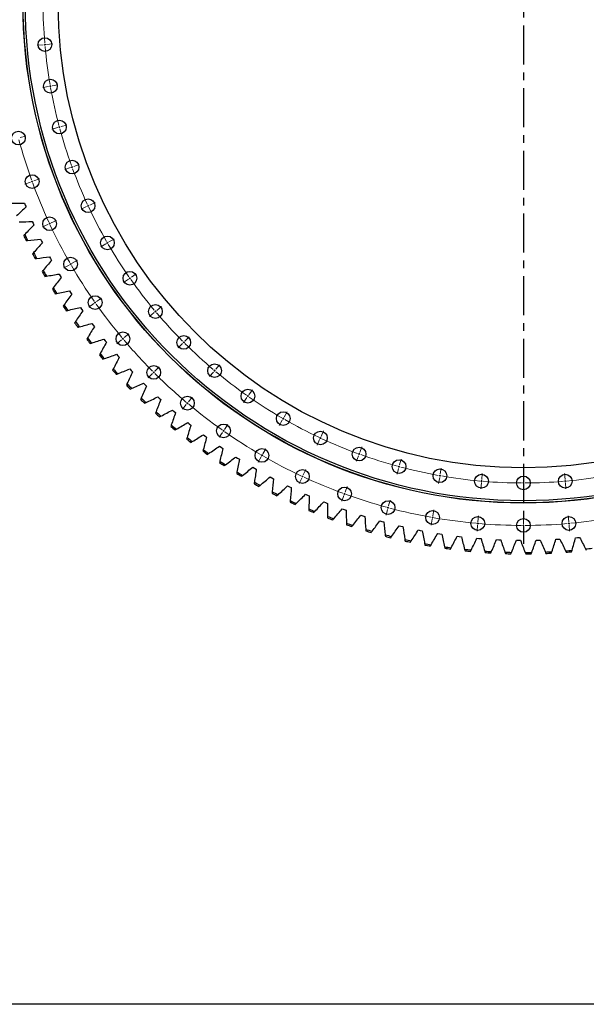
# Model space of a CAD drawing. Header units: millimetres. Extents: x 477 to 15409, y 37490 to 48782.
# Tile 2 of 25: x 2239 to 3846, y 37490 to 40285. Entities that reach past the tile are written whole.
import ezdxf

# ---------------------------------------------------------------- set-up
doc = ezdxf.new("R2010")
doc.units = ezdxf.units.MM
doc.header["$LTSCALE"] = 50
doc.linetypes.add('CENTER', pattern=[10.16, 6.35, -1.27, 1.27, -1.27])

msp = doc.modelspace()

# ---------------------------------------------------------------- linework, layer by layer
at = {"linetype": 'CENTER', "ltscale": 0.35}
msp.add_line((3667.8, 41868.6), (3667.8, 38796.9), dxfattribs=at)
at = {"color": 0, "linetype": 'Continuous', "lineweight": 18}
for p, q in [((2315, 40214.4), (2331.9, 40215.9)), ((2305, 40213.5), (2288.1, 40212)), ((2310, 40214), (2307.5, 40213.7)), ((2310, 40214), (2312.5, 40214.2)), ((2320.6, 40095.2), (2303.9, 40092.3)), ((2325.5, 40096.1), (2323.1, 40095.6)), ((2325.5, 40096.1), (2328, 40096.5)), ((2330.5, 40096.9), (2347.2, 40099.9)), ((2346.5, 39978.7), (2330, 39974.3)), ((2351.3, 39980), (2348.9, 39979.3)), ((2351.3, 39980), (2353.7, 39980.6)), ((2356.1, 39981.3), (2372.5, 39985.7)), ((2239.7, 39950.1), (2256.1, 39954.5)), ((2382.3, 39864.9), (2366.4, 39859.1)), ((2387, 39866.6), (2384.7, 39865.7)), ((2387, 39866.6), (2389.4, 39867.4)), ((2391.7, 39868.3), (2407.7, 39874.1)), ((2269.1, 39823.7), (2253.1, 39817.8)), ((2273.8, 39825.4), (2271.5, 39824.5)), ((2273.8, 39825.4), (2276.2, 39826.2)), ((2278.5, 39827.1), (2294.5, 39832.9)), ((2428, 39754.6), (2412.6, 39747.4)), ((2432.5, 39756.7), (2430.3, 39755.7)), ((2432.5, 39756.7), (2434.8, 39757.8)), ((2437.1, 39758.8), (2452.5, 39766)), ((2327.9, 39707.9), (2343.3, 39715.1)), ((2318.8, 39703.7), (2303.4, 39696.5)), ((2323.3, 39705.8), (2321.1, 39704.7)), ((2323.3, 39705.8), (2325.6, 39706.9)), ((2491.8, 39653.8), (2506.5, 39662.3)), ((2483.1, 39648.8), (2468.4, 39640.3)), ((2487.4, 39651.3), (2485.3, 39650)), ((2487.4, 39651.3), (2489.6, 39652.5)), ((2387.4, 39593.5), (2402.1, 39602)), ((2378.8, 39588.5), (2364, 39580)), ((2383.1, 39591), (2380.9, 39589.8)), ((2383.1, 39591), (2385.3, 39592.3)), ((2547.2, 39548.1), (2533.3, 39538.4)), ((2551.3, 39551), (2549.3, 39549.5)), ((2551.3, 39551), (2553.4, 39552.4)), ((2555.4, 39553.8), (2569.4, 39563.6)), ((2456.7, 39484.7), (2470.6, 39494.5)), ((2448.5, 39479), (2434.6, 39469.2)), ((2452.6, 39481.9), (2450.6, 39480.4)), ((2452.6, 39481.9), (2454.7, 39483.3)), ((2627.5, 39459.8), (2640.6, 39470.8)), ((2619.9, 39453.4), (2606.9, 39442.5)), ((2623.7, 39456.6), (2621.8, 39455)), ((2623.7, 39456.6), (2625.6, 39458.2)), ((2527.6, 39376), (2514.6, 39365)), ((2531.4, 39379.2), (2529.5, 39377.6)), ((2531.4, 39379.2), (2533.3, 39380.8)), ((2535.2, 39382.4), (2548.3, 39393.3)), ((2707.6, 39372.5), (2719.6, 39384.5)), ((2700.5, 39365.4), (2688.5, 39353.4)), ((2704.1, 39369), (2702.3, 39367.2)), ((2704.1, 39369), (2705.8, 39370.7)), ((2622.4, 39287.3), (2634.4, 39299.3)), ((2794.9, 39292.5), (2805.9, 39305.5)), ((2615.3, 39280.2), (2603.3, 39268.2)), ((2618.8, 39283.8), (2617.1, 39282)), ((2618.8, 39283.8), (2620.6, 39285.5)), ((2788.5, 39284.8), (2777.6, 39271.8)), ((2791.7, 39288.6), (2790.1, 39286.7)), ((2791.7, 39288.6), (2793.3, 39290.6)), ((2717.5, 39200.2), (2728.4, 39213.2)), ((2883.2, 39212.2), (2873.4, 39198.2)), ((2886.1, 39216.3), (2884.6, 39214.2)), ((2886.1, 39216.3), (2887.5, 39218.3)), ((2888.9, 39220.3), (2898.7, 39234.3)), ((2711, 39192.5), (2700.1, 39179.5)), ((2714.3, 39196.3), (2712.7, 39194.4)), ((2714.3, 39196.3), (2715.9, 39198.2)), ((2986.3, 39152.4), (2985.1, 39150.2)), ((2986.3, 39152.4), (2987.6, 39154.5)), ((2988.8, 39156.7), (2997.3, 39171.4)), ((2819.8, 39121.6), (2829.6, 39135.6)), ((2983.8, 39148), (2975.3, 39133.3)), ((2814.1, 39113.4), (2804.3, 39099.5)), ((2816.9, 39117.5), (2815.5, 39115.5)), ((2816.9, 39117.5), (2818.4, 39119.6)), ((3091.8, 39097.5), (3090.8, 39095.2)), ((3091.8, 39097.5), (3092.9, 39099.7)), ((3093.9, 39102), (3101.1, 39117.4)), ((3089.7, 39092.9), (3082.5, 39077.5)), ((3203.4, 39056.7), (3209.2, 39072.6)), ((2923.6, 39043.7), (2915.1, 39029)), ((2926.1, 39048), (2924.8, 39045.8)), ((2926.1, 39048), (2927.3, 39050.2)), ((2928.6, 39052.3), (2937.1, 39067.1)), ((3200, 39047.3), (3194.1, 39031.3)), ((3201.7, 39052), (3200.8, 39049.6)), ((3201.7, 39052), (3202.5, 39054.3)), ((3315.1, 39016.2), (3314.4, 39013.8)), ((3315.1, 39016.2), (3315.7, 39018.6)), ((3316.4, 39021), (3320.8, 39037.4)), ((3040.9, 38988.2), (3039.8, 38986)), ((3040.9, 38988.2), (3041.9, 38990.5)), ((3043, 38992.8), (3050.2, 39008.2)), ((3313.8, 39011.4), (3309.4, 38994.9)), ((3430.3, 38985.5), (3427.3, 38968.8)), ((3431.2, 38990.5), (3430.7, 38988)), ((3431.2, 38990.5), (3431.6, 38992.9)), ((3432, 38995.4), (3435, 39012.1)), ((3549.5, 38979.9), (3551, 38996.9)), ((3667.8, 38974.8), (3667.8, 38991.8)), ((3786.2, 38979.9), (3784.7, 38996.9)), ((3038.8, 38983.7), (3031.6, 38968.3)), ((3162.2, 38943.4), (3168, 38959.4)), ((3548.6, 38970), (3547.1, 38953)), ((3549, 38974.9), (3548.8, 38972.5)), ((3549, 38974.9), (3549.3, 38977.4)), ((3667.8, 38969.8), (3667.8, 38972.3)), ((3667.8, 38969.8), (3667.8, 38967.3)), ((3667.8, 38964.8), (3667.8, 38947.8)), ((3786.6, 38974.9), (3786.4, 38977.4)), ((3786.6, 38974.9), (3786.8, 38972.5)), ((3787.1, 38970), (3788.5, 38953)), ((3158.7, 38934), (3152.9, 38918)), ((3160.5, 38938.7), (3159.6, 38936.4)), ((3160.5, 38938.7), (3161.3, 38941.1)), ((3283.9, 38899.8), (3284.5, 38902.2)), ((3285.2, 38904.6), (3289.6, 38921.1)), ((3282.6, 38895), (3278.2, 38878.6)), ((3283.9, 38899.8), (3283.2, 38897.4)), ((3410.2, 38871.8), (3410.7, 38874.3)), ((3411.1, 38876.7), (3414.1, 38893.5)), ((3539, 38859.9), (3540.5, 38876.8)), ((3796.7, 38859.9), (3795.2, 38876.8)), ((3409.4, 38866.9), (3406.4, 38850.1)), ((3410.2, 38871.8), (3409.8, 38869.3)), ((3538.1, 38849.9), (3536.6, 38833)), ((3538.5, 38854.9), (3538.3, 38852.4)), ((3538.5, 38854.9), (3538.8, 38857.4)), ((3667.8, 38854.3), (3667.8, 38871.3)), ((3667.8, 38849.3), (3667.8, 38851.8)), ((3667.8, 38849.3), (3667.8, 38846.8)), ((3797.1, 38854.9), (3796.9, 38857.4)), ((3797.1, 38854.9), (3797.4, 38852.4)), ((3797.6, 38849.9), (3799.1, 38833)), ((3667.8, 38844.3), (3667.8, 38827.3))]:
    msp.add_line(p, q, dxfattribs=at)
at = {"color": 7, "linetype": 'Continuous', "lineweight": 25}
for p, q in [((2252.2, 39764), (2254.3, 39758.6)), ((2254.3, 39758.6), (2256.6, 39753.3)), ((2274.1, 39712.4), (2276.4, 39707.1)), ((2276.4, 39707.1), (2278.8, 39701.9)), ((2297.8, 39661.6), (2300.3, 39656.4)), ((2300.3, 39656.4), (2302.9, 39651.3)), ((2323.4, 39611.7), (2326.1, 39606.6)), ((2326.1, 39606.6), (2328.9, 39601.6)), ((2350.8, 39562.8), (2353.7, 39557.8)), ((2353.7, 39557.8), (2356.6, 39552.9)), ((2379.9, 39515), (2383, 39510.1)), ((2383, 39510.1), (2386.2, 39505.2)), ((2410.8, 39468.2), (2414.1, 39463.4)), ((2414.1, 39463.4), (2417.4, 39458.7)), ((2443.5, 39422.6), (2446.9, 39418)), ((2446.9, 39418), (2450.4, 39413.4)), ((2477.7, 39378.2), (2481.3, 39373.7)), ((2481.3, 39373.7), (2485, 39369.3)), ((2513.6, 39335.2), (2517.3, 39330.8)), ((2517.3, 39330.8), (2521.2, 39326.5)), ((2551, 39293.4), (2554.9, 39289.2)), ((2554.9, 39289.2), (2558.9, 39285)), ((2589.9, 39253.1), (2594, 39249)), ((2594, 39249), (2598.1, 39245)), ((2630.3, 39214.2), (2634.6, 39210.3)), ((2634.6, 39210.3), (2638.8, 39206.4)), ((2672.1, 39176.9), (2676.5, 39173.1)), ((2676.5, 39173.1), (2680.9, 39169.4)), ((2715.3, 39141.1), (2719.8, 39137.5)), ((2719.8, 39137.5), (2724.3, 39133.9)), ((2759.7, 39106.9), (2764.3, 39103.5)), ((2764.3, 39103.5), (2769, 39100.1)), ((2805.3, 39074.4), (2810.1, 39071.1)), ((2810.1, 39071.1), (2814.9, 39067.9)), ((2852.1, 39043.5), (2857, 39040.4)), ((2857, 39040.4), (2861.9, 39037.4)), ((2900, 39014.4), (2905, 39011.5)), ((2905, 39011.5), (2910, 39008.7)), ((2949, 38987.1), (2954.1, 38984.4)), ((2954.1, 38984.4), (2959.2, 38981.7)), ((2998.9, 38961.6), (3004.1, 38959.1)), ((3004.1, 38959.1), (3009.3, 38956.6)), ((3049.7, 38938), (3055, 38935.6)), ((3055, 38935.6), (3060.3, 38933.3)), ((3101.4, 38916.2), (3106.7, 38914)), ((3106.7, 38914), (3112.1, 38912)), ((3153.8, 38896.4), (3159.2, 38894.4)), ((3159.2, 38894.4), (3164.7, 38892.5)), ((3206.9, 38878.4), (3212.4, 38876.7)), ((3212.4, 38876.7), (3217.9, 38875)), ((3260.7, 38862.5), (3266.2, 38860.9)), ((3266.2, 38860.9), (3271.8, 38859.5)), ((3314.9, 38848.5), (3320.5, 38847.2)), ((3320.5, 38847.2), (3326.2, 38845.9)), ((3369.7, 38836.6), (3375.4, 38835.4)), ((3375.4, 38835.4), (3381, 38834.4)), ((3424.9, 38826.6), (3430.6, 38825.7)), ((3430.6, 38825.7), (3436.3, 38824.8)), ((3480.4, 38818.7), (3486.1, 38818)), ((3486.1, 38818), (3491.8, 38817.3)), ((3536.1, 38812.8), (3541.9, 38812.3)), ((3541.9, 38812.3), (3547.6, 38811.9)), ((3592, 38809), (3597.8, 38808.7)), ((3597.8, 38808.7), (3603.6, 38808.5)), ((3648.1, 38807.3), (3653.8, 38807.2)), ((3653.8, 38807.2), (3659.6, 38807.2)), ((3704.1, 38807.6), (3709.9, 38807.7)), ((3709.9, 38807.7), (3715.6, 38807.9)), ((3760.1, 38809.9), (3765.9, 38810.3)), ((3765.9, 38810.3), (3771.6, 38810.7)), ((3816, 38814.4), (3821.7, 38814.9)), ((3821.7, 38814.9), (3827.5, 38815.5))]:
    msp.add_line(p, q, dxfattribs=at)
msp.add_lwpolyline([(476.9, 48782), (15408.8, 48782), (15408.8, 37490.2), (476.9, 37490.2)], close=True)
for centre, radius in [((3667.8, 40332.8), 1420), ((3667.8, 40332.8), 1419.5), ((3667.8, 40332.8), 1413.5), ((3667.8, 40332.8), 1320), ((2310, 40214), 19.5), ((2325.5, 40096.1), 19.5), ((2351.3, 39980), 19.5), ((2234.9, 39948.8), 19.5), ((2387, 39866.6), 19.5), ((2273.8, 39825.4), 19.5), ((2432.5, 39756.7), 19.5), ((2323.3, 39705.8), 19.5), ((2487.4, 39651.3), 19.5), ((2383.1, 39591), 19.5), ((2551.3, 39551), 19.5), ((2452.6, 39481.9), 19.5), ((2623.7, 39456.6), 19.5), ((2531.4, 39379.2), 19.5), ((2704.1, 39369), 19.5), ((2618.8, 39283.8), 19.5), ((2791.7, 39288.6), 19.5), ((2714.3, 39196.3), 19.5), ((2886.1, 39216.3), 19.5), ((2986.3, 39152.4), 19.5), ((2816.9, 39117.5), 19.5), ((3091.8, 39097.5), 19.5), ((3201.7, 39052), 19.5), ((2926.1, 39048), 19.5), ((3315.1, 39016.2), 19.5), ((3040.9, 38988.2), 19.5), ((3431.2, 38990.5), 19.5), ((3549, 38974.9), 19.5), ((3667.8, 38969.8), 19.5), ((3786.6, 38974.9), 19.5), ((3160.5, 38938.7), 19.5), ((3283.9, 38899.8), 19.5), ((3410.2, 38871.8), 19.5), ((3538.5, 38854.9), 19.5), ((3797.1, 38854.9), 19.5), ((3667.8, 38849.3), 19.5)]:
    msp.add_circle(centre, radius, dxfattribs=at)
at = {"color": 0, "linetype": 'Continuous', "lineweight": 18}
for radius, start, end in [(1363, 180.2102, 184.7898), (1363, 184.8949, 185), (1363, 185, 185.1051), (1363, 185.2102, 189.7898), (1363, 189.8949, 190), (1363, 190, 190.1051), (1363, 190.2102, 194.7898), (1363, 194.8949, 195), (1363, 195, 195.1051), (1363, 195.2102, 199.7898), (1483.5, 195.1931, 199.8069), (1363, 199.8949, 200), (1363, 200, 200.1051), (1363, 200.2102, 204.7898), (1483.5, 199.9034, 200), (1483.5, 200, 200.0966), (1483.5, 200.1931, 204.8069), (1363, 204.8949, 205), (1363, 205, 205.1051), (1363, 205.2102, 209.7898), (1483.5, 204.9034, 205), (1483.5, 205, 205.0966), (1483.5, 205.1931, 209.8069), (1363, 209.8949, 210), (1363, 210, 210.1051), (1363, 210.2102, 214.7898), (1483.5, 209.9034, 210), (1483.5, 210, 210.0966), (1483.5, 210.1931, 214.8069), (1363, 214.8949, 215), (1363, 215, 215.1051), (1363, 215.2102, 219.7898), (1483.5, 214.9034, 215), (1483.5, 215, 215.0966), (1483.5, 215.1931, 219.8069), (1363, 219.8949, 220), (1363, 220, 220.1051), (1363, 220.2102, 224.7898), (1483.5, 219.9034, 220), (1483.5, 220, 220.0966), (1483.5, 220.1931, 224.8069), (1363, 224.8949, 225), (1363, 225, 225.1051), (1363, 225.2102, 229.7898), (1483.5, 224.9034, 225), (1483.5, 225, 225.0966), (1483.5, 225.1931, 229.8069), (1363, 229.8949, 230), (1363, 230, 230.1051), (1363, 230.2102, 234.7898), (1363, 234.8949, 235), (1363, 235, 235.1051), (1363, 235.2102, 239.7898), (1483.5, 229.9034, 230), (1483.5, 230, 230.0966), (1483.5, 230.1931, 234.8069), (1363, 239.8949, 240), (1363, 240, 240.1051), (1363, 240.2102, 244.7898), (1483.5, 234.9034, 235), (1483.5, 235, 235.0966), (1483.5, 235.1931, 239.8069), (1363, 244.8949, 245), (1363, 245, 245.1051), (1363, 245.2102, 249.7898), (1483.5, 239.9034, 240), (1483.5, 240, 240.0966), (1483.5, 240.1931, 244.8069), (1363, 249.8949, 250), (1363, 250, 250.1051), (1363, 250.2102, 254.7898), (1363, 254.8949, 255), (1363, 255, 255.1051), (1363, 255.2102, 259.7898), (1483.5, 244.9034, 245), (1483.5, 245, 245.0966), (1483.5, 245.1931, 249.8069), (1363, 259.8949, 260), (1363, 260, 260.1051), (1363, 260.2102, 264.7898), (1363, 275.2102, 279.7898), (1363, 264.8949, 265), (1363, 265, 265.1051), (1363, 265.2102, 269.7898), (1363, 269.8949, 270), (1363, 270, 270.1051), (1363, 270.2102, 274.7898), (1363, 274.8949, 275), (1363, 275, 275.1051), (1483.5, 249.9034, 250), (1483.5, 250, 250.0966), (1483.5, 250.1931, 254.8069), (1483.5, 254.9034, 255), (1483.5, 255, 255.0966), (1483.5, 255.1931, 259.8069), (1483.5, 259.9034, 260), (1483.5, 260, 260.0966), (1483.5, 260.1931, 264.8069), (1483.5, 264.9034, 265), (1483.5, 265, 265.0966), (1483.5, 265.1931, 269.8069), (1483.5, 269.9034, 270), (1483.5, 270, 270.0966), (1483.5, 270.1931, 274.8069), (1483.5, 274.9034, 275), (1483.5, 275, 275.0966), (1483.5, 275.1931, 279.8069)]:
    msp.add_arc((3667.8, 40332.8), radius, start, end, dxfattribs=at)
at = {"color": 7, "linetype": 'Continuous', "lineweight": 25}
for radius, start, end in [(1564.2, 204.9766, 205.5497), (1560.2, 204.9206, 205.6057), (1564.2, 207.0819, 207.655), (1560.2, 207.0259, 207.711), (1560.2, 209.1311, 209.8162), (1564.2, 209.1871, 209.7602), (1564.2, 211.2924, 211.8655), (1560.2, 211.2364, 211.9215), (1564.2, 213.3977, 213.9708), (1560.2, 213.3417, 214.0268), (1564.2, 215.5029, 216.076), (1560.2, 215.4469, 216.132), (1564.2, 217.6082, 218.1813), (1560.2, 217.5522, 218.2373), (1564.2, 219.7135, 220.2865), (1560.2, 219.6575, 220.3425), (1560.2, 221.7627, 222.4478), (1564.2, 221.8187, 222.3918), (1564.2, 223.924, 224.4971), (1560.2, 223.868, 224.5531), (1560.2, 225.9732, 226.6583), (1564.2, 226.0292, 226.6023), (1564.2, 228.1345, 228.7076), (1560.2, 228.0785, 228.7636), (1564.2, 230.2398, 230.8129), (1560.2, 230.1838, 230.8689), (1560.2, 232.289, 232.9741), (1564.2, 232.345, 232.9181), (1564.2, 234.4503, 235.0234), (1560.2, 234.3943, 235.0794), (1564.2, 236.5556, 237.1287), (1560.2, 236.4996, 237.1846), (1564.2, 238.6608, 239.2339), (1560.2, 238.6048, 239.2899), (1564.2, 240.7661, 241.3392), (1560.2, 240.7101, 241.3952), (1564.2, 242.8713, 243.4444), (1560.2, 242.8154, 243.5004), (1564.2, 244.9766, 245.5497), (1560.2, 244.9206, 245.6057), (1564.2, 247.0819, 247.655), (1560.2, 247.0259, 247.711), (1560.2, 249.1311, 249.8162), (1564.2, 249.1871, 249.7602), (1560.2, 251.2364, 251.9215), (1564.2, 251.2924, 251.8655), (1560.2, 253.3417, 254.0268), (1564.2, 253.3977, 253.9708), (1560.2, 255.4469, 256.132), (1564.2, 255.5029, 256.076), (1560.2, 257.5522, 258.2373), (1564.2, 257.6082, 258.1813), (1560.2, 259.6575, 260.3425), (1564.2, 259.7135, 260.2865), (1560.2, 261.7627, 262.4478), (1564.2, 261.8187, 262.3918), (1560.2, 263.868, 264.5531), (1564.2, 263.924, 264.4971), (1560.2, 265.9732, 266.6583), (1564.2, 266.0292, 266.6023), (1560.2, 268.0785, 268.7636), (1564.2, 268.1345, 268.7076), (1560.2, 270.1838, 270.8689), (1564.2, 270.2398, 270.8129), (1560.2, 272.289, 272.9741), (1564.2, 272.345, 272.9181), (1560.2, 274.3943, 275.0794), (1564.2, 274.4503, 275.0234), (1560.2, 276.4996, 277.1846)]:
    msp.add_arc((3667.8, 40332.8), radius, start, end, dxfattribs=at)
for points in [[(2215.2, 39763.6), (2227.5, 39763.7), (2239.9, 39763.8), (2252.2, 39764)], [(2256.6, 39753.3), (2247.6, 39744.8), (2238.6, 39736.3), (2229.7, 39727.8)], [(2237, 39710.6), (2249.4, 39711.2), (2261.7, 39711.8), (2274.1, 39712.4)], [(2278.8, 39701.9), (2270.2, 39693.1), (2261.5, 39684.2), (2252.9, 39675.3)], [(2252.9, 39675.3), (2251.9, 39674.3), (2250.9, 39673.3), (2249.9, 39672.3)], [(2256.6, 39658.1), (2258, 39658.2), (2259.4, 39658.4), (2260.9, 39658.5)], [(2260.9, 39658.5), (2273.2, 39659.5), (2285.5, 39660.5), (2297.8, 39661.6)], [(2302.9, 39651.3), (2294.6, 39642.1), (2286.3, 39633), (2278, 39623.8)], [(2278, 39623.8), (2277.1, 39622.8), (2276.1, 39621.7), (2275.1, 39620.6)], [(2282.3, 39606.7), (2283.8, 39606.9), (2285.2, 39607.1), (2286.6, 39607.2)], [(2286.6, 39607.2), (2298.9, 39608.7), (2311.1, 39610.2), (2323.4, 39611.7)], [(2328.9, 39601.6), (2320.9, 39592.2), (2312.9, 39582.7), (2305, 39573.2)], [(2305, 39573.2), (2304.1, 39572.1), (2303.2, 39571), (2302.2, 39570)], [(2309.9, 39556.3), (2311.3, 39556.6), (2312.8, 39556.8), (2314.2, 39557)], [(2314.2, 39557), (2326.4, 39558.9), (2338.6, 39560.9), (2350.8, 39562.8)], [(2356.6, 39552.9), (2349, 39543.2), (2341.4, 39533.4), (2333.8, 39523.7)], [(2333.8, 39523.7), (2332.9, 39522.6), (2332.1, 39521.4), (2331.2, 39520.3)], [(2339.4, 39507), (2340.8, 39507.2), (2342.2, 39507.5), (2343.6, 39507.8)], [(2343.6, 39507.8), (2355.7, 39510.2), (2367.8, 39512.5), (2379.9, 39515)], [(2386.2, 39505.2), (2378.9, 39495.3), (2371.7, 39485.3), (2364.4, 39475.2)], [(2364.4, 39475.2), (2363.6, 39474.1), (2362.8, 39472.9), (2361.9, 39471.7)], [(2374.8, 39459.7), (2386.8, 39462.5), (2398.8, 39465.3), (2410.8, 39468.2)], [(2370.6, 39458.7), (2372, 39459.1), (2373.4, 39459.4), (2374.8, 39459.7)], [(2417.4, 39458.7), (2410.5, 39448.5), (2403.7, 39438.2), (2396.8, 39427.9)], [(2396.8, 39427.9), (2396, 39426.7), (2395.2, 39425.5), (2394.4, 39424.4)], [(2403.6, 39411.7), (2405, 39412), (2406.3, 39412.4), (2407.7, 39412.8)], [(2407.7, 39412.8), (2419.7, 39416), (2431.6, 39419.3), (2443.5, 39422.6)], [(2450.4, 39413.4), (2443.9, 39402.9), (2437.4, 39392.4), (2430.9, 39381.8)], [(2430.9, 39381.8), (2430.2, 39380.6), (2429.4, 39379.4), (2428.7, 39378.2)], [(2442.4, 39367.1), (2454.2, 39370.8), (2466, 39374.5), (2477.7, 39378.2)], [(2438.3, 39365.8), (2439.6, 39366.3), (2441, 39366.7), (2442.4, 39367.1)], [(2485, 39369.3), (2478.9, 39358.6), (2472.8, 39347.8), (2466.7, 39337)], [(2466.7, 39337), (2466, 39335.8), (2465.3, 39334.6), (2464.6, 39333.3)], [(2474.6, 39321.3), (2476, 39321.8), (2477.3, 39322.3), (2478.7, 39322.7)], [(2478.7, 39322.7), (2490.3, 39326.9), (2502, 39331), (2513.6, 39335.2)], [(2521.2, 39326.5), (2515.4, 39315.5), (2509.7, 39304.6), (2504.1, 39293.6)], [(2504.1, 39293.6), (2503.4, 39292.3), (2502.8, 39291.1), (2502.1, 39289.8)], [(2516.6, 39279.7), (2528.1, 39284.3), (2539.6, 39288.9), (2551, 39293.4)], [(2512.6, 39278.2), (2513.9, 39278.7), (2515.3, 39279.2), (2516.6, 39279.7)], [(2558.9, 39285), (2553.6, 39273.9), (2548.3, 39262.7), (2543, 39251.5)], [(2543, 39251.5), (2542.4, 39250.2), (2541.8, 39249), (2541.2, 39247.7)], [(2552.1, 39236.4), (2553.4, 39237), (2554.7, 39237.6), (2556, 39238.2)], [(2556, 39238.2), (2567.4, 39243.1), (2578.7, 39248.1), (2589.9, 39253.1)], [(2598.1, 39245), (2593.2, 39233.7), (2588.4, 39222.3), (2583.5, 39210.9)], [(2583.5, 39210.9), (2582.9, 39209.6), (2582.4, 39208.3), (2581.8, 39207)], [(2597, 39198.1), (2608.1, 39203.4), (2619.2, 39208.8), (2630.3, 39214.2)], [(2593.1, 39196.2), (2594.4, 39196.8), (2595.7, 39197.4), (2597, 39198.1)], [(2638.8, 39206.4), (2634.3, 39194.9), (2629.9, 39183.4), (2625.4, 39171.9)], [(2625.4, 39171.9), (2624.9, 39170.5), (2624.4, 39169.2), (2623.9, 39167.9)], [(2635.6, 39157.5), (2636.9, 39158.2), (2638.1, 39158.8), (2639.4, 39159.5)], [(2639.4, 39159.5), (2650.3, 39165.3), (2661.2, 39171.1), (2672.1, 39176.9)], [(2680.9, 39169.4), (2676.8, 39157.7), (2672.8, 39146.1), (2668.8, 39134.4)], [(2668.8, 39134.4), (2668.3, 39133), (2667.9, 39131.7), (2667.4, 39130.3)], [(2683.2, 39122.5), (2693.9, 39128.7), (2704.6, 39134.9), (2715.3, 39141.1)], [(2724.3, 39133.9), (2720.7, 39122.1), (2717.1, 39110.3), (2713.5, 39098.5)], [(2679.5, 39120.4), (2680.7, 39121.1), (2682, 39121.8), (2683.2, 39122.5)], [(2713.5, 39098.5), (2713.1, 39097.1), (2712.7, 39095.7), (2712.3, 39094.4)], [(2728.3, 39087.1), (2738.8, 39093.7), (2749.3, 39100.3), (2759.7, 39106.9)], [(2769, 39100.1), (2765.8, 39088.1), (2762.6, 39076.2), (2759.5, 39064.2)], [(2724.7, 39084.9), (2725.9, 39085.6), (2727.1, 39086.4), (2728.3, 39087.1)], [(2774.7, 39053.5), (2784.9, 39060.4), (2795.1, 39067.4), (2805.3, 39074.4)], [(2759.5, 39064.2), (2759.1, 39062.9), (2758.8, 39061.5), (2758.4, 39060.1)], [(2771.2, 39051.1), (2772.4, 39051.9), (2773.5, 39052.7), (2774.7, 39053.5)], [(2814.9, 39067.9), (2812.1, 39055.8), (2809.4, 39043.8), (2806.7, 39031.7)], [(2822.3, 39021.5), (2832.3, 39028.8), (2842.2, 39036.2), (2852.1, 39043.5)], [(2806.7, 39031.7), (2806.4, 39030.3), (2806.1, 39028.9), (2805.8, 39027.6)], [(2818.9, 39019), (2820, 39019.8), (2821.2, 39020.7), (2822.3, 39021.5)], [(2861.9, 39037.4), (2859.6, 39025.3), (2857.3, 39013.1), (2855.1, 39001)], [(2871.1, 38991.4), (2880.7, 38999), (2890.4, 39006.7), (2900, 39014.4)], [(2855.1, 39001), (2854.8, 38999.6), (2854.6, 38998.2), (2854.3, 38996.8)], [(2867.7, 38988.7), (2868.8, 38989.6), (2869.9, 38990.5), (2871.1, 38991.4)], [(2910, 39008.7), (2908.2, 38996.5), (2906.3, 38984.2), (2904.5, 38972)], [(2920.9, 38963), (2930.3, 38971), (2939.6, 38979.1), (2949, 38987.1)], [(2904.5, 38972), (2904.3, 38970.6), (2904.1, 38969.2), (2903.9, 38967.8)], [(2917.6, 38960.2), (2918.7, 38961.1), (2919.8, 38962.1), (2920.9, 38963)], [(2959.2, 38981.7), (2957.8, 38969.5), (2956.4, 38957.2), (2955, 38944.9)], [(2971.7, 38936.5), (2980.8, 38944.8), (2989.9, 38953.2), (2998.9, 38961.6)], [(2955, 38944.9), (2954.9, 38943.5), (2954.7, 38942.1), (2954.6, 38940.6)], [(2968.5, 38933.6), (2969.6, 38934.5), (2970.6, 38935.5), (2971.7, 38936.5)], [(3009.3, 38956.6), (3008.3, 38944.3), (3007.4, 38932), (3006.5, 38919.6)], [(3023.5, 38911.8), (3032.2, 38920.5), (3041, 38929.2), (3049.7, 38938)], [(3060.3, 38933.3), (3059.8, 38921), (3059.3, 38908.7), (3058.9, 38896.3)], [(3006.5, 38919.6), (3006.4, 38918.2), (3006.3, 38916.8), (3006.2, 38915.4)], [(3020.4, 38908.8), (3021.4, 38909.8), (3022.4, 38910.8), (3023.5, 38911.8)], [(3076.1, 38889.1), (3084.5, 38898.1), (3093, 38907.2), (3101.4, 38916.2)], [(3112.1, 38912), (3112.1, 38899.6), (3112, 38887.3), (3112, 38874.9)], [(3058.9, 38896.3), (3058.8, 38894.9), (3058.8, 38893.5), (3058.7, 38892)], [(3073.2, 38886), (3074.1, 38887), (3075.1, 38888.1), (3076.1, 38889.1)], [(3112, 38874.9), (3112, 38873.5), (3112, 38872.1), (3112.1, 38870.6)], [(3129.5, 38868.4), (3137.6, 38877.7), (3145.7, 38887), (3153.8, 38896.4)], [(3164.7, 38892.5), (3165.1, 38880.2), (3165.5, 38867.8), (3166, 38855.5)], [(3183.7, 38849.6), (3191.5, 38859.2), (3199.2, 38868.8), (3206.9, 38878.4)], [(3217.9, 38875), (3218.8, 38862.7), (3219.7, 38850.4), (3220.6, 38838)], [(3126.7, 38865.1), (3127.6, 38866.2), (3128.6, 38867.3), (3129.5, 38868.4)], [(3166, 38855.5), (3166, 38854), (3166.1, 38852.6), (3166.1, 38851.2)], [(3181, 38846.3), (3181.9, 38847.4), (3182.8, 38848.5), (3183.7, 38849.6)], [(3238.5, 38832.8), (3245.9, 38842.7), (3253.3, 38852.6), (3260.7, 38862.5)], [(3271.8, 38859.5), (3273.1, 38847.2), (3274.4, 38834.9), (3275.8, 38822.6)], [(3293.9, 38818), (3300.9, 38828.2), (3308, 38838.4), (3314.9, 38848.5)], [(3326.2, 38845.9), (3327.9, 38833.7), (3329.7, 38821.5), (3331.5, 38809.2)], [(3220.6, 38838), (3220.7, 38836.6), (3220.8, 38835.2), (3220.9, 38833.8)], [(3235.9, 38829.4), (3236.8, 38830.5), (3237.6, 38831.7), (3238.5, 38832.8)], [(3275.8, 38822.6), (3276, 38821.2), (3276.1, 38819.8), (3276.3, 38818.4)], [(3291.4, 38814.5), (3292.3, 38815.7), (3293.1, 38816.9), (3293.9, 38818)], [(3349.8, 38805.3), (3356.4, 38815.7), (3363.1, 38826.1), (3369.7, 38836.6)], [(3381, 38834.4), (3383.2, 38822.2), (3385.5, 38810.1), (3387.7, 38797.9)], [(3406.1, 38794.7), (3412.4, 38805.3), (3418.6, 38816), (3424.9, 38826.6)], [(3436.3, 38824.8), (3438.9, 38812.8), (3441.6, 38800.7), (3444.3, 38788.7)], [(3462.8, 38786.1), (3468.7, 38797), (3474.5, 38807.8), (3480.4, 38818.7)], [(3491.8, 38817.3), (3494.9, 38805.4), (3498, 38793.4), (3501.2, 38781.5)], [(3331.5, 38809.2), (3331.7, 38807.8), (3332, 38806.4), (3332.2, 38805)], [(3347.5, 38801.7), (3348.2, 38802.9), (3349, 38804.1), (3349.8, 38805.3)], [(3387.7, 38797.9), (3388, 38796.5), (3388.3, 38795.1), (3388.5, 38793.7)], [(3403.9, 38791), (3404.7, 38792.2), (3405.4, 38793.4), (3406.1, 38794.7)], [(3519.7, 38779.6), (3525.2, 38790.7), (3530.7, 38801.8), (3536.1, 38812.8)], [(3547.6, 38811.9), (3551.1, 38800.1), (3554.7, 38788.2), (3558.3, 38776.4)], [(3576.9, 38775.2), (3582, 38786.5), (3587, 38797.8), (3592, 38809)], [(3603.6, 38808.5), (3607.5, 38796.8), (3611.5, 38785.1), (3615.5, 38773.4)], [(3634.2, 38772.9), (3638.8, 38784.4), (3643.5, 38795.8), (3648.1, 38807.3)], [(3659.6, 38807.2), (3664, 38795.6), (3668.4, 38784.1), (3672.8, 38772.6)], [(3691.5, 38772.7), (3695.7, 38784.4), (3699.9, 38796), (3704.1, 38807.6)], [(3715.6, 38807.9), (3720.4, 38796.5), (3725.3, 38785.2), (3730.2, 38773.8)], [(3748.8, 38774.7), (3752.6, 38786.4), (3756.4, 38798.2), (3760.1, 38809.9)], [(3771.6, 38810.7), (3776.8, 38799.5), (3782.1, 38788.3), (3787.4, 38777.1)], [(3806, 38778.7), (3809.3, 38790.6), (3812.7, 38802.5), (3816, 38814.4)], [(3827.5, 38815.5), (3833.1, 38804.5), (3838.8, 38793.6), (3844.4, 38782.6)], [(3444.3, 38788.7), (3444.6, 38787.3), (3444.9, 38785.9), (3445.2, 38784.5)], [(3460.7, 38782.3), (3461.4, 38783.6), (3462.1, 38784.8), (3462.8, 38786.1)], [(3501.2, 38781.5), (3501.5, 38780.1), (3501.9, 38778.7), (3502.3, 38777.3)], [(3517.8, 38775.8), (3518.5, 38777), (3519.1, 38778.3), (3519.7, 38779.6)], [(3558.3, 38776.4), (3558.7, 38775), (3559.1, 38773.7), (3559.5, 38772.3)], [(3575.1, 38771.3), (3575.7, 38772.6), (3576.3, 38773.9), (3576.9, 38775.2)], [(3615.5, 38773.4), (3616, 38772.1), (3616.5, 38770.7), (3616.9, 38769.4)], [(3632.6, 38769), (3633.1, 38770.3), (3633.6, 38771.6), (3634.2, 38772.9)], [(3672.8, 38772.6), (3673.4, 38771.2), (3673.9, 38769.9), (3674.4, 38768.6)], [(3690, 38768.7), (3690.5, 38770.1), (3691, 38771.4), (3691.5, 38772.7)], [(3730.2, 38773.8), (3730.7, 38772.5), (3731.3, 38771.2), (3731.8, 38769.9)], [(3747.5, 38770.6), (3747.9, 38771.9), (3748.3, 38773.3), (3748.8, 38774.7)], [(3787.4, 38777.1), (3788, 38775.9), (3788.6, 38774.6), (3789.2, 38773.3)], [(3804.8, 38774.6), (3805.2, 38775.9), (3805.6, 38777.3), (3806, 38778.7)], [(3844.4, 38782.6), (3845.1, 38781.3), (3845.8, 38780), (3846.4, 38778.8)]]:
    msp.add_open_spline(points, degree=3, dxfattribs=at)

doc.saveas('drawing.dxf')
